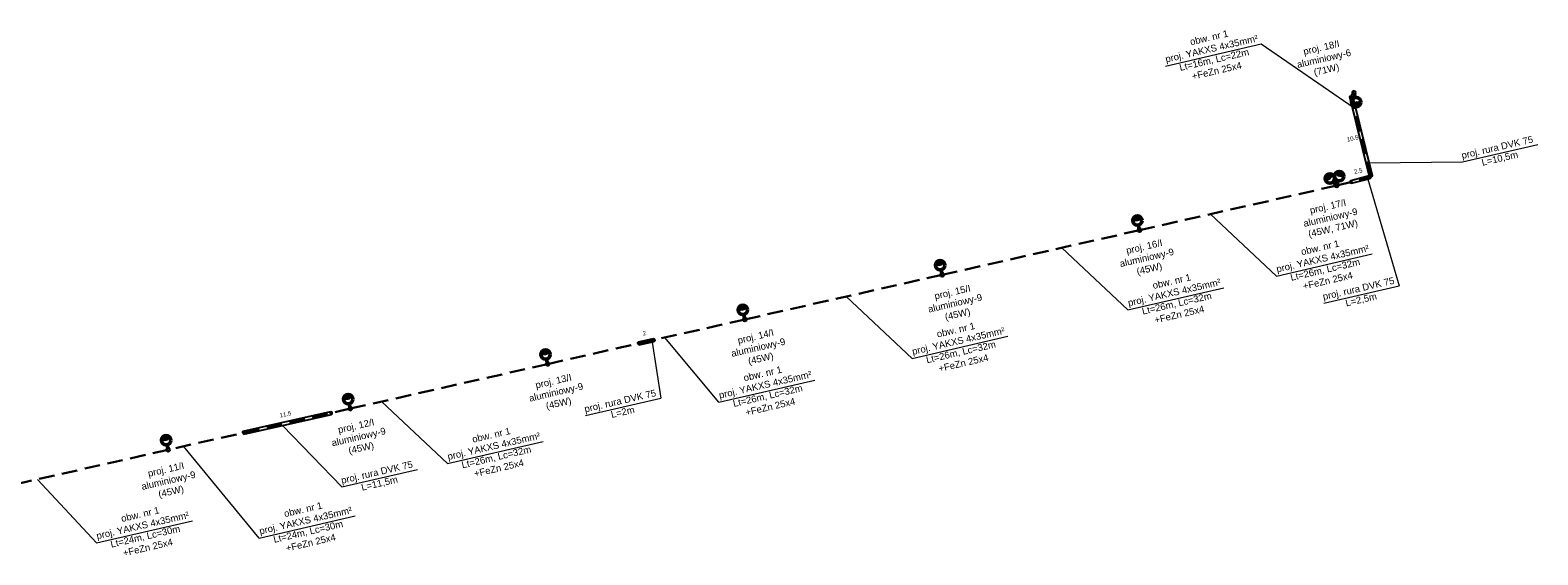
# Model space of a CAD drawing. Header units: metres. Extents: x 7524757 to 7525444, y 5642962 to 5643144.
# Tile 4 of 4: x 7525250 to 7525444, y 5643076 to 5643144. Entities that reach past the tile are written whole.
import ezdxf

# ---------------------------------------------------------------- set-up
doc = ezdxf.new("R2010")
doc.units = ezdxf.units.M
doc.linetypes.add('JIS_02_2.0', pattern=[3, 2, -1])
doc.layers.add('E Oświetlenie drogowe', color=1, linetype='Continuous', lineweight=50)
doc.layers.add('el opis', color=7, linetype='Continuous', true_color=0x000000)
for name, color, linetype in [('el proj. lampa', 1, 'Continuous'), ('el proj. linia kablowa', 1, 'Continuous'), ('el proj. rura', 1, 'Continuous'), ('el proj. słup', 1, 'Continuous')]:
    doc.layers.add(name, color=color, linetype=linetype)
doc.styles.add('ARIAL', font='arial.ttf')
doc.styles.get("Standard").update_dxf_attribs({"font": 'arial.ttf'})
doc.dimstyles.get("Standard").update_dxf_attribs({"dimtxt": 0.18, "dimasz": 0.18, "dimexe": 0.18, "dimexo": 0.0625, "dimgap": 0.09, "dimtad": 0, "dimtih": 1, "dimtoh": 1, "dimdec": 4, "dimzin": 0, "dimdsep": 46, "dimtxsty": 'Standard', "dimcen": 0.09, "dimadec": 0, "dimazin": 0, "dimtfac": 1, "dimtdec": 4, "dimtofl": 0, "dimtmove": 0, "dimatfit": 3, "dimfxl": 0, "dimtolj": 1, "dimtzin": 0, "dimarcsym": 0})

# ---------------------------------------------------------------- blocks, each defined once
blk = doc.blocks.new('lampa')
at = {"layer": 'E Oświetlenie drogowe', "linetype": 'Continuous'}
h = blk.add_hatch(color=0, dxfattribs=at)
h.dxf.hatch_style = 1
h.paths.add_polyline_path([(7455720.69, 5643159.35, 0.138759), (7455720.78, 5643159.99, 0.494664), (7455719.44, 5643158.65, 0.333046)])
at = {"layer": 'E Oświetlenie drogowe', "color": 0, "linetype": 'Continuous'}
blk.add_line((7455718.75, 5643160.67), (7455718.13, 5643161.28), dxfattribs=at)
blk.add_circle((7455719.6, 5643159.83), 1.2, dxfattribs=at)
blk.add_arc((7455720.63, 5643158.81), 1.2, 82.5157, 187.7954, dxfattribs=at)
blk = doc.blocks.new('*D27630')
at = {"color": 0, "insert": (7483801.97, 5621927.57), "char_height": 1, "attachment_point": 5}
blk.add_mtext('\\A1;2', dxfattribs=at)
blk = doc.blocks.new('_None')
blk = doc.blocks.new('*D27591')
at = {"color": 0, "insert": (7483806.15, 5621934.48), "char_height": 1, "attachment_point": 5}
blk.add_mtext('\\A1;10.5', dxfattribs=at)
blk = doc.blocks.new('*D27537')
at = {"color": 0, "insert": (7483804.94, 5621908.73), "char_height": 1, "attachment_point": 5}
blk.add_mtext('\\A1;2.5', dxfattribs=at)
blk = doc.blocks.new('*D29026')
at = {"color": 0, "insert": (7483810.31, 5621927.54), "char_height": 1, "attachment_point": 5}
blk.add_mtext('\\A1;11.5', dxfattribs=at)
blk = doc.blocks.new('*U27629')
at = {"color": 1}
for points in [[(7483800.15925, 5621925.21505), (7483803.76299, 5621925.20023)], [(7483800.16213, 5621925.91452), (7483803.76587, 5621925.89971)]]:
    blk.add_lwpolyline(points, dxfattribs=at)
for centre in [(7483800.16069, 5621925.56479), (7483803.76443, 5621925.54997)]:
    blk.add_ellipse(centre, major_axis=(0.00144, 0.34974), ratio=0.466062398, start_param=-3.141592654, end_param=3.141592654, dxfattribs=at)
at = {"color": 18, "true_color": 0x000000}
dim = blk.add_aligned_dim(p1=(7483800.16069, 5621925.56479), p2=(7483803.76443, 5621925.54997), distance=2.01601, dimstyle='Standard', override={"dimscale": 1, "dimtxt": 1, "dimtih": 1, "dimtoh": 1, "dimlfac": 0.56, "dimrnd": 0.1, "dimzin": 8, "dimblk1": 'None', "dimblk2": 'None', "dimsah": 1, "dimse1": 1, "dimse2": 1, "dimsd1": 1, "dimsd2": 1, "dimlwd": 0}, dxfattribs=at)
dim.commit()
dim.dimension.update_dxf_attribs({"geometry": '*D27630', "text_midpoint": (7483801.97085, 5621927.57337)})
blk = doc.blocks.new('*U27590')
at = {"color": 1}
for points in [[(7483807.94964, 5621925.10265), (7483807.67424, 5621943.90313)], [(7483808.64905, 5621925.11289), (7483808.37365, 5621943.91338)]]:
    blk.add_lwpolyline(points, dxfattribs=at)
for centre in [(7483808.02394, 5621943.90825), (7483808.29934, 5621925.10777)]:
    blk.add_ellipse(centre, major_axis=(-0.3497, -0.00512), ratio=0.466062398, start_param=-3.141592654, end_param=3.141592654, dxfattribs=at)
at = {"color": 18, "true_color": 0x000000}
dim = blk.add_aligned_dim(p1=(7483808.29934, 5621925.10777), p2=(7483808.02394, 5621943.90825), distance=2.01601, dimstyle='Standard', override={"dimscale": 1, "dimtxt": 1, "dimtih": 1, "dimtoh": 1, "dimlfac": 0.56, "dimrnd": 0.1, "dimzin": 8, "dimblk1": 'None', "dimblk2": 'None', "dimsah": 1, "dimse1": 1, "dimse2": 1, "dimsd1": 1, "dimsd2": 1, "dimlwd": 0}, dxfattribs=at)
dim.commit()
dim.dimension.update_dxf_attribs({"geometry": '*D27591', "text_midpoint": (7483806.14585, 5621934.47848)})
blk = doc.blocks.new('*U27536')
at = {"color": 1}
for points in [[(7483802.78727, 5621907.01369), (7483807.17556, 5621907.11824)], [(7483802.80394, 5621906.31441), (7483807.19222, 5621906.41896)]]:
    blk.add_lwpolyline(points, dxfattribs=at)
for centre in [(7483802.79561, 5621906.66405), (7483807.18389, 5621906.7686)]:
    blk.add_ellipse(centre, major_axis=(-0.00833, 0.34964), ratio=0.466062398, start_param=-3.141592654, end_param=3.141592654, dxfattribs=at)
at = {"color": 18, "true_color": 0x000000}
dim = blk.add_aligned_dim(p1=(7483802.79561, 5621906.66405), p2=(7483807.18389, 5621906.7686), distance=2.01601, dimstyle='Standard', override={"dimscale": 1, "dimtxt": 1, "dimtih": 1, "dimtoh": 1, "dimlfac": 0.56, "dimrnd": 0.1, "dimzin": 8, "dimblk1": 'None', "dimblk2": 'None', "dimsah": 1, "dimse1": 1, "dimse2": 1, "dimsd1": 1, "dimsd2": 1, "dimlwd": 0}, dxfattribs=at)
dim.commit()
dim.dimension.update_dxf_attribs({"geometry": '*D27537', "text_midpoint": (7483804.94173, 5621908.73176)})
blk = doc.blocks.new('*U29025')
at = {"color": 1}
for points in [[(7483799.99616, 5621925.21572), (7483820.59495, 5621925.12565)], [(7483799.99922, 5621925.91519), (7483820.59801, 5621925.82512)]]:
    blk.add_lwpolyline(points, dxfattribs=at)
for centre in [(7483799.99769, 5621925.56545), (7483820.59647, 5621925.47539)]:
    blk.add_ellipse(centre, major_axis=(0.00153, 0.34974), ratio=0.466062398, start_param=-3.141592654, end_param=3.141592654, dxfattribs=at)
at = {"color": 18, "true_color": 0x000000}
dim = blk.add_aligned_dim(p1=(7483799.99769, 5621925.56545), p2=(7483820.59647, 5621925.47539), distance=2.01601, dimstyle='Standard', override={"dimscale": 1, "dimtxt": 1, "dimtih": 1, "dimtoh": 1, "dimlfac": 0.56, "dimrnd": 0.1, "dimzin": 8, "dimblk1": 'None', "dimblk2": 'None', "dimsah": 1, "dimse1": 1, "dimse2": 1, "dimsd1": 1, "dimsd2": 1, "dimlwd": 0}, dxfattribs=at)
dim.commit()
dim.dimension.update_dxf_attribs({"geometry": '*D29026', "text_midpoint": (7483810.3059, 5621927.53641)})

msp = doc.modelspace()

# ---------------------------------------------------------------- linework, layer by layer
at = {"layer": 'el opis', "lineweight": 18}
for p, q in [((7525395.9, 5643138.94), (7525408.23, 5643141.79)), ((7525408.23, 5643141.79), (7525420.18, 5643133.6)), ((7525422.12, 5643126.5), (7525434.09, 5643126.63)), ((7525421.95, 5643124.42), (7525425.96, 5643110.73)), ((7525410.17, 5643111.97), (7525401.69, 5643119.93)), ((7525391.08, 5643107.63), (7525382.61, 5643115.59)), ((7525410.17, 5643111.97), (7525422.5, 5643114.81)), ((7525363.34, 5643101.38), (7525354.86, 5643109.34)), ((7525391.08, 5643107.63), (7525403.41, 5643110.48)), ((7525329.92, 5643103.5), (7525331.04, 5643096.29)), ((7525338.5, 5643095.77), (7525331.56, 5643104.07)), ((7525363.34, 5643101.38), (7525375.67, 5643104.23)), ((7525338.5, 5643095.77), (7525350.83, 5643098.61)), ((7525303.61, 5643087.89), (7525295.14, 5643095.85)), ((7525282.42, 5643092.78), (7525290.04, 5643084.89)), ((7525279.42, 5643078.32), (7525269.69, 5643090.1)), ((7525303.61, 5643087.89), (7525315.94, 5643090.73)), ((7525258.48, 5643077.7), (7525250.92, 5643085.86)), ((7525258.48, 5643077.7), (7525270.82, 5643080.54)), ((7525279.42, 5643078.32), (7525291.76, 5643081.17))]:
    msp.add_line(p, q, dxfattribs=at)
for points in [[(7525434.09, 5643126.63), (7525443.79, 5643128.87)], [(7525416.27, 5643108.49), (7525425.96, 5643110.73)], [(7525321.34, 5643094.05), (7525331.04, 5643096.29)], [(7525290.04, 5643084.89), (7525299.77, 5643087.13)]]:
    msp.add_lwpolyline(points, dxfattribs=at)
at = {"layer": 'el proj. linia kablowa', "color": 1, "linetype": 'JIS_02_2.0', "lineweight": 30}
for points in [[(7525417.93, 5643123.6), (7525422.36, 5643124.73), (7525419.79, 5643135.16), (7525420.16, 5643135.54)], [(7525417.93, 5643123.6), (7525392.57, 5643117.86)], [(7525392.57, 5643117.86), (7525367.21, 5643112.13)], [(7525367.21, 5643112.13), (7525341.85, 5643106.4)], [(7525341.85, 5643106.4), (7525316.49, 5643100.67)], [(7525316.49, 5643100.67), (7525291.12, 5643094.94)], [(7525291.12, 5643094.94), (7525267.71, 5643089.66)], [(7525267.71, 5643089.66), (7525244.3, 5643084.37)]]:
    msp.add_lwpolyline(points, dxfattribs=at)
at = {"layer": 'el proj. słup', "color": 1, "lineweight": 30}
for centre in [(7525420.16, 5643135.54), (7525417.93, 5643123.6), (7525392.57, 5643117.86), (7525367.21, 5643112.13), (7525341.85, 5643106.4), (7525316.49, 5643100.67), (7525291.12, 5643094.94), (7525267.71, 5643089.66)]:
    msp.add_circle(centre, 0.225, dxfattribs=at)

# ---------------------------------------------------------------- block references
at = {"layer": 'el proj. lampa', "color": 3, "xscale": 0.4999999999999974, "yscale": 0.499999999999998, "zscale": 0.4999999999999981, "rotation": 327.28974486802}
msp.add_blockref('lampa', (2863990.54, 5283518.89), dxfattribs=at)
at = {"layer": 'el proj. lampa', "color": 1, "xscale": 0.4999999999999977, "yscale": 0.4999999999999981, "zscale": 0.4999999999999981}
for p, rotation in [((11327540.43, 8363806.36), 178.4646215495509), ((12190223.81, 5955527.36), 146.7097165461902), ((12190198.45, 5955521.63), 146.7097165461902), ((12190173.09, 5955515.89), 146.7097165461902), ((12190147.73, 5955510.16), 146.7097165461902), ((12190122.36, 5955504.44), 146.7097165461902), ((12190098.95, 5955499.15), 146.7097165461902)]:
    msp.add_blockref('lampa', p, dxfattribs=dict(at, rotation=rotation))
at = {"layer": 'el proj. lampa', "color": 6, "xscale": 0.4999999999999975, "yscale": 0.4999999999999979, "zscale": 0.4999999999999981, "rotation": 119.4492838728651}
msp.add_blockref('lampa', (11815238.61, 3784175.31), dxfattribs=at)
at = {"layer": 'el proj. rura', "xscale": 0.5600000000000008, "yscale": 0.5599999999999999, "zscale": 0.5599999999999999, "rotation": 12.97246809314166}
for name, p in [('*U27590', (4148184.82, 1634404.58)), ('*U27536', (4148182.95, 1634414.59)), ('*U27629', (4148095.18, 1634383.85)), ('*U29025', (4148044.48, 1634372.4))]:
    msp.add_blockref(name, p, dxfattribs=at)

# ---------------------------------------------------------------- texts
at = {"layer": 'el opis', "char_height": 0.8726, "width": 23.41, "attachment_point": 1, "rotation": 13}
for s, insert in [('\\pxqc;obw. nr 1\\Pproj. YAKXS 4x35mm² \\PLt=16m, Lc=22m\\P+FeZn 25x4', (7525390.02, 5643140.4)), ('\\pxqc;obw. nr 1\\Pproj. YAKXS 4x35mm² \\PLt=26m, Lc=32m\\P+FeZn 25x4', (7525404.29, 5643113.43)), ('\\pxqc;obw. nr 1\\Pproj. YAKXS 4x35mm² \\PLt=26m, Lc=32m\\P+FeZn 25x4', (7525385.21, 5643109.09)), ('\\pxqc;obw. nr 1\\Pproj. YAKXS 4x35mm² \\PLt=26m, Lc=32m\\P+FeZn 25x4', (7525357.46, 5643102.85)), ('\\pxqc;obw. nr 1\\Pproj. YAKXS 4x35mm² \\PLt=26m, Lc=32m\\P+FeZn 25x4', (7525332.63, 5643097.23)), ('\\pxqc;obw. nr 1\\Pproj. YAKXS 4x35mm² \\PLt=26m, Lc=32m\\P+FeZn 25x4', (7525297.74, 5643089.35)), ('\\pxqc;obw. nr 1\\Pproj. YAKXS 4x35mm² \\PLt=24m, Lc=30m\\P+FeZn 25x4', (7525252.61, 5643079.16)), ('\\pxqc;obw. nr 1\\Pproj. YAKXS 4x35mm² \\PLt=24m, Lc=30m\\P+FeZn 25x4', (7525273.55, 5643079.78))]:
    msp.add_mtext(s, dxfattribs=dict(at, insert=insert))
at = {"layer": 'el opis', "char_height": 0.8726, "attachment_point": 1, "rotation": 13, "style": 'ARIAL'}
for s, insert, width in [('\\pxqc;proj. 18/I\\Paluminiowy-6\\P(71W)', (7525411.39, 5643140.73), 9.1687), ('\\pxqc;proj. rura DVK 75\\PL=10,5m', (7525433.72, 5643127.84, -0.54), 9.7428), ('\\pxqc;proj. 17/I\\Paluminiowy-9\\P(45W, 71W)', (7525412.23, 5643120.32), 9.1687), ('\\pxqc;proj. 16/I\\Paluminiowy-9\\P(45W)', (7525388.62, 5643115.15), 9.1687), ('\\pxqc;proj. 15/I\\Paluminiowy-9\\P(45W)', (7525363.97, 5643109.31), 9.1687), ('\\pxqc;proj. rura DVK 75\\PL=2,5m', (7525415.89, 5643109.7, -0.54), 9.7428), ('\\pxqc;proj. 14/I\\Paluminiowy-9\\P(45W)', (7525338.67, 5643103.62), 9.1687), ('\\pxqc;proj. 13/I\\Paluminiowy-9\\P(45W)', (7525312.68, 5643097.87), 9.1687), ('\\pxqc;proj. rura DVK 75\\PL=2m', (7525320.97, 5643095.26, -0.54), 9.7428), ('\\pxqc;proj. 12/I\\Paluminiowy-9\\P(45W)', (7525287.3, 5643092.13), 9.1687), ('\\pxqc;proj. 11/I\\Paluminiowy-9\\P(45W)', (7525262.86, 5643086.53), 9.1687), ('\\pxqc;proj. rura DVK 75\\PL=11,5m', (7525289.7, 5643086.1, -0.54), 9.7428)]:
    msp.add_mtext(s, dxfattribs=dict(at, insert=insert, width=width))

doc.saveas('drawing.dxf')
